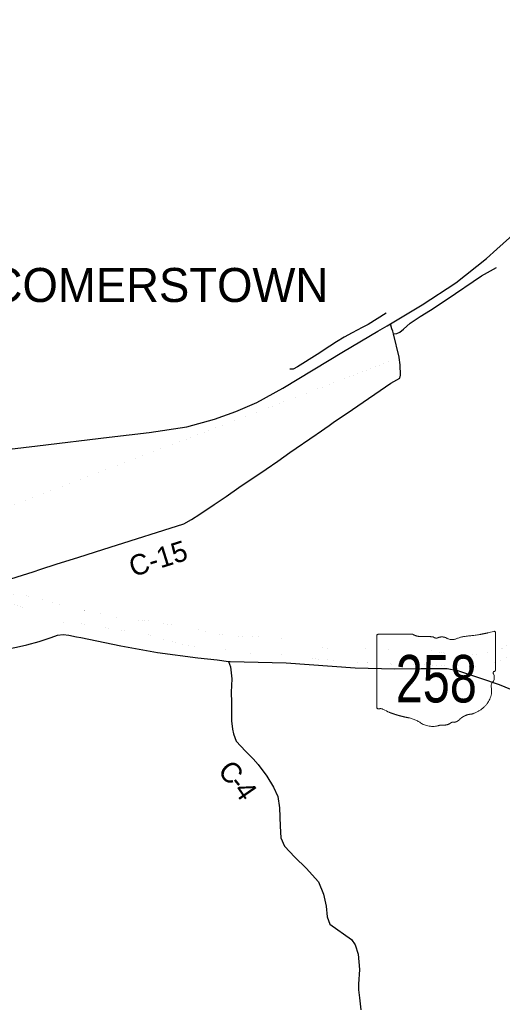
# Model space of a CAD drawing. Header units: feet. Extents: x 2045852 to 2423567, y 671180 to 1091522.
# Tile 10 of 101: x 2223542 to 2230637, y 824036 to 838496. Entities that reach past the tile are written whole.
import ezdxf
from ezdxf.enums import TextEntityAlignment as Align

# ---------------------------------------------------------------- set-up
doc = ezdxf.new("R2010")
doc.units = ezdxf.units.FT
doc.header["$MEASUREMENT"] = 0
doc.linetypes.add('rr2', pattern=[0])
doc.linetypes.add('stream', pattern=[1.4, 0.7, -0.1, 0.1, -0.1, 0.1, -0.1, 0.1, -0.1])
for name, color, linetype in [('GM_X_City_Street', 7, 'Continuous'), ('GM_X_Corporation_Text', 7, 'Continuous'), ('GM_X_County_Road', 3, 'Continuous'), ('GM_X_County_Road_Text', 3, 'Continuous'), ('GM_X_Major_River', 5, 'stream'), ('GM_X_Rail_Line', 7, 'rr2'), ('GM_X_State_Location', 7, 'Continuous'), ('GM_X_State_Route', 1, 'Continuous'), ('GM_X_State_Shield', 7, 'Continuous'), ('GM_X_US_Route', 1, 'Continuous')]:
    doc.layers.add(name, color=color, linetype=linetype)
doc.styles.add('Style-font30', font='font30.shx')

# ---------------------------------------------------------------- blocks, each defined once
blk = doc.blocks.new('M1-H5_3')
at = {"layer": 'GM_X_State_Shield', "color": 7, "linetype": 'Continuous', "lineweight": 13}
blk.add_rational_spline([(889, 90), (889, 366), (889, 642), (889, 642), (889, 643), (893, 663), (868, 660), (668, 605), (457, 588), (381, 580), (315, 549), (240, 521), (173, 560), (112, 595), (47, 566), (7, 549), (-22, 577), (-110, 589), (-199, 583), (-269, 581), (-324, 616), (-324, 616), (-324, 616), (-579, 616), (-834, 616), (-834, 616), (-834, 616), (-854, 614), (-851, 598), (-851, 598), (-851, 598), (-851, 70), (-851, -459), (-851, -459), (-851, -459), (-853, -474), (-835, -477), (-817, -477), (-799, -475), (-764, -473), (-747, -497), (-576, -575), (-384, -610), (-281, -631), (-203, -689), (-95, -759), (39, -728), (85, -714), (134, -717), (195, -718), (237, -683), (257, -669), (280, -677), (334, -668), (367, -632), (435, -561), (548, -554), (886, -443), (829, -154), (821, -106), (863, -70), (888, -16), (859, 37), (840, 63), (876, 72), (892, 76), (889, 90), (889, 90), (889, 90), (889, 90), (889, 90)], [1, 1, 1, 1, 1, 0.602679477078, 1, 0.993510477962, 1, 0.97918266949, 1, 0.861753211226, 1, 0.844914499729, 1, 0.780919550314, 1, 0.992003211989, 1, 0.94119849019, 1, 1, 1, 1, 1, 1, 1, 0.707106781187, 1, 1, 1, 1, 1, 1, 1, 0.729277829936, 1, 0.993307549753, 1, 0.85024490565, 1, 0.989290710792, 1, 0.968903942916, 1, 0.884615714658, 1, 0.975313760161, 1, 0.917850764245, 1, 0.834383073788, 1, 0.938481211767, 1, 0.912928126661, 1, 0.784359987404, 1, 0.905853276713, 1, 0.928432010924, 1, 0.626651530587, 1, 0.776429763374, 1, 1, 1, 1, 1], degree=2, knots=[0, 0, 0, 0.028571, 0.028571, 0.057143, 0.057143, 0.085714, 0.085714, 0.114286, 0.114286, 0.142857, 0.142857, 0.171429, 0.171429, 0.2, 0.2, 0.228571, 0.228571, 0.257143, 0.257143, 0.285714, 0.285714, 0.314286, 0.314286, 0.342857, 0.342857, 0.371429, 0.371429, 0.4, 0.4, 0.428571, 0.428571, 0.457143, 0.457143, 0.485714, 0.485714, 0.514286, 0.514286, 0.542857, 0.542857, 0.571429, 0.571429, 0.6, 0.6, 0.628571, 0.628571, 0.657143, 0.657143, 0.685714, 0.685714, 0.714286, 0.714286, 0.742857, 0.742857, 0.771429, 0.771429, 0.8, 0.8, 0.828571, 0.828571, 0.857143, 0.857143, 0.885714, 0.885714, 0.914286, 0.914286, 0.942857, 0.942857, 0.971429, 0.971429, 1, 1, 1], dxfattribs=at)
at = {"layer": 'GM_X_State_Shield', "color": 7, "linetype": 'Continuous', "lineweight": 13, "style": 'Style-font30', "width": 0.767998}
blk.add_attdef('M1-H5_3_14436', text='', height=696, dxfattribs=at).set_placement((21, -384), align=Align.CENTER)

msp = doc.modelspace()

# ---------------------------------------------------------------- linework, layer by layer
at = {"layer": 'GM_X_City_Street', "flags": 128}
for points in [[(2229038, 833884), (2229088, 833886), (2229132, 833906), (2229182, 833952), (2229284, 834038), (2229430, 834137), (2229579, 834230), (2229826, 834394), (2230331, 834736), (2230552, 834859)], [(2228928, 834186), (2228665, 834022), (2228575, 833976), (2228427, 833898), (2228313, 833834), (2228198, 833765), (2228100, 833701), (2227915, 833580), (2227624, 833397), (2227563, 833366), (2227522, 833362), (2227515, 833366)], [(2229120, 833533), (2229119, 833539), (2229038, 833884), (2229025, 833920)]]:
    msp.add_lwpolyline(points, dxfattribs=at)
at = {"layer": 'GM_X_County_Road', "flags": 128}
for points in [[(2229025, 833920), (2229013, 833954), (2228991, 834029)], [(2228432, 832773), (2228999, 833158), (2229129, 833233), (2229142, 833275), (2229135, 833426), (2229120, 833533)], [(2227900, 832406), (2227913, 832415), (2228091, 832539), (2228149, 832581), (2228432, 832773)], [(2222752, 830075), (2223257, 830236), (2223739, 830390), (2223855, 830426), (2224077, 830498), (2224411, 830603), (2224766, 830716), (2224872, 830750), (2225957, 831093), (2226070, 831158), (2226192, 831235), (2226402, 831376), (2226575, 831495), (2226766, 831626), (2227166, 831897), (2227336, 832012), (2227515, 832139), (2227900, 832406)], [(2226612, 829072), (2226641, 828991), (2226661, 828816), (2226650, 828620), (2226658, 828471), (2226657, 828197), (2226669, 828076), (2226686, 828010), (2226723, 827901), (2226864, 827752), (2226972, 827639), (2227049, 827560), (2227174, 827385), (2227273, 827226), (2227339, 827090), (2227363, 826924), (2227372, 826654), (2227383, 826479), (2227435, 826358), (2227585, 826199), (2227752, 826037), (2227934, 825833), (2228010, 825653), (2228047, 825479), (2228063, 825321), (2228102, 825213), (2228419, 824987), (2228472, 824911), (2228520, 824775), (2228535, 824547), (2228523, 824330), (2228522, 824248), (2228536, 824132), (2228558, 823956)]]:
    msp.add_lwpolyline(points, dxfattribs=at)
at = {"layer": 'GM_X_Major_River', "ltscale": 0.333, "const_width": 0.18, "flags": 128}
for points in [[(2224803, 829763), (2224737, 829780), (2224666, 829803), (2224596, 829816), (2224520, 829825), (2224456, 829824), (2224401, 829828), (2224335, 829837), (2224265, 829856), (2224196, 829877), (2224128, 829901), (2224060, 829926), (2223999, 829943), (2223947, 829954), (2223879, 829976), (2223822, 829989), (2223758, 830012), (2223706, 830026), (2223643, 830035), (2223575, 830044), (2223507, 830051), (2223457, 830054), (2223397, 830062), (2223328, 830065), (2223264, 830070), (2223198, 830071), (2223130, 830074), (2223070, 830062), (2222978, 830040), (2222908, 830034), (2222836, 830025), (2222768, 830006), (2222694, 829979), (2222627, 829942), (2222557, 829915), (2222499, 829896), (2222429, 829867), (2222364, 829846), (2222292, 829829), (2222232, 829809), (2222162, 829760), (2222095, 829717), (2222031, 829694), (2221971, 829663), (2221905, 829636), (2221836, 829609), (2221762, 829582), (2221692, 829555), (2221626, 829527), (2221564, 829510), (2221505, 829493), (2221437, 829472), (2221369, 829445), (2221305, 829404), (2221236, 829357), (2221176, 829313), (2221121, 829256), (2221059, 829209), (2220994, 829168), (2220926, 829107), (2220865, 829042), (2220800, 828983), (2220736, 828922), (2220685, 828862), (2220632, 828799), (2220579, 828734), (2220519, 828671), (2220492, 828619), (2220445, 828548), (2220397, 828485), (2220362, 828435), (2220307, 828372), (2220273, 828313), (2220222, 828241), (2220179, 828172), (2220150, 828105), (2220103, 828033), (2220070, 827958), (2220046, 827884), (2220031, 827833), (2220020, 827777), (2220009, 827713), (2219992, 827636), (2219972, 827574), (2219953, 827508), (2219922, 827433), (2219889, 827369), (2219873, 827318), (2219864, 827262), (2219851, 827186), (2219848, 827124), (2219845, 827052), (2219840, 826983), (2219837, 826903), (2219840, 826833), (2219846, 826769), (2219849, 826713), (2219852, 826647), (2219854, 826523), (2219846, 826456), (2219853, 826434)], [(2220109, 827520), (2220105, 827528), (2220126, 827596), (2220150, 827646), (2220179, 827713), (2220206, 827777), (2220225, 827846), (2220257, 827896), (2220308, 827959), (2220345, 828014), (2220391, 828078), (2220434, 828129), (2220489, 828202), (2220540, 828273), (2220588, 828341), (2220655, 828406), (2220712, 828467), (2220755, 828542), (2220801, 828610), (2220852, 828677), (2220895, 828746), (2220946, 828813), (2221004, 828857), (2221073, 828912), (2221137, 828971), (2221188, 829004), (2221248, 829047), (2221319, 829094), (2221387, 829149), (2221450, 829182), (2221518, 829215), (2221586, 829248), (2221651, 829282), (2221731, 829332), (2221799, 829362), (2221859, 829385), (2221928, 829420), (2221982, 829443), (2222038, 829484), (2222105, 829509), (2222175, 829527), (2222251, 829560), (2222315, 829579), (2222381, 829612), (2222434, 829643), (2222502, 829686), (2222570, 829715), (2222655, 829764), (2222715, 829795), (2222769, 829801), (2222837, 829830), (2222906, 829859), (2222958, 829874), (2223030, 829891), (2223090, 829908), (2223154, 829928), (2223222, 829941), (2223288, 829932), (2223338, 829929), (2223410, 829922), (2223475, 829904), (2223543, 829883), (2223606, 829858), (2223676, 829839), (2223744, 829812), (2223817, 829776), (2223886, 829739), (2223938, 829706), (2224003, 829683), (2224071, 829665), (2224121, 829654), (2224189, 829643), (2224255, 829642), (2224320, 829640), (2224386, 829639), (2224456, 829628), (2224520, 829615), (2224575, 829606), (2224653, 829580), (2224721, 829569), (2224781, 829568), (2224836, 829561), (2224902, 829558)], [(2231493, 829868), (2231431, 829831), (2231363, 829792), (2231300, 829757), (2231228, 829710), (2231159, 829671), (2231107, 829641), (2231041, 829600), (2230978, 829547), (2230910, 829494), (2230845, 829449), (2230772, 829384), (2230708, 829319), (2230645, 829267), (2230583, 829242), (2230531, 829221), (2230463, 829210), (2230393, 829193), (2230324, 829181), (2230256, 829174), (2230186, 829167), (2230051, 829165), (2229981, 829162), (2229909, 829168), (2229839, 829181), (2229772, 829198), (2229706, 829209), (2229642, 829221), (2229576, 829230), (2229526, 829235), (2229471, 829239), (2229399, 829248), (2229327, 829265), (2229277, 829264), (2229221, 829266), (2229155, 829263), (2229105, 829262), (2229031, 829247), (2228977, 829243), (2228911, 829240), (2228844, 829241), (2228772, 829246), (2228710, 829254), (2228660, 829259), (2228604, 829264), (2228554, 829266), (2228504, 829261), (2228446, 829258), (2228373, 829259), (2228303, 829249), (2228247, 829246), (2228197, 829243), (2228133, 829257), (2228029, 829271), (2227960, 829283), (2227898, 829304), (2227836, 829327), (2227767, 829344), (2227695, 829365), (2227627, 829385), (2227560, 829396), (2227510, 829395), (2227460, 829403), (2227396, 829412), (2227344, 829419), (2227275, 829422), (2227209, 829428), (2227143, 829431), (2227081, 829432), (2227031, 829434), (2226963, 829433), (2226891, 829430), (2226825, 829433), (2226771, 829432), (2226706, 829436), (2226638, 829445), (2226588, 829454), (2226518, 829463), (2226451, 829477), (2226381, 829488), (2226319, 829495), (2226253, 829510), (2226186, 829531), (2226136, 829547), (2226076, 829566), (2226011, 829577), (2225939, 829590), (2225873, 829606), (2225821, 829605), (2225752, 829612), (2225700, 829622), (2225636, 829631), (2225568, 829650), (2225493, 829661), (2225425, 829670), (2225359, 829667), (2225295, 829677), (2225225, 829686), (2225156, 829691), (2225090, 829692), (2225068, 829680)], [(2225068, 829680), (2225006, 829703), (2224938, 829718), (2224875, 829740), (2224803, 829763)], [(2224902, 829558), (2224942, 829546), (2225014, 829533), (2225078, 829526), (2225143, 829520), (2225207, 829521), (2225271, 829512), (2225339, 829509), (2225401, 829488), (2225468, 829448), (2225520, 829443), (2225589, 829422), (2225661, 829397), (2225723, 829375), (2225790, 829358), (2225858, 829337), (2225933, 829316), (2226001, 829303), (2226067, 829295), (2226117, 829290), (2226167, 829283), (2226222, 829277), (2226290, 829270), (2226344, 829269), (2226408, 829268), (2226474, 829264), (2226538, 829255), (2226607, 829246), (2226667, 829233), (2226717, 829225), (2226789, 829214), (2226842, 829201), (2226906, 829190), (2226958, 829186), (2227020, 829179), (2227070, 829174), (2227136, 829174), (2227202, 829185), (2227252, 829188), (2227317, 829181), (2227391, 829173), (2227465, 829158), (2227529, 829153), (2227600, 829144), (2227650, 829141), (2227716, 829129), (2227786, 829122), (2227856, 829113), (2227923, 829106), (2227977, 829098), (2228049, 829097), (2228115, 829092), (2228185, 829089), (2228251, 829088), (2228320, 829072), (2228388, 829063), (2228458, 829054), (2228532, 829057), (2228588, 829060), (2228658, 829061), (2228727, 829055), (2228777, 829052), (2228835, 829047), (2228897, 829047), (2228959, 829044), (2229033, 829025), (2229104, 829012), (2229158, 829010), (2229222, 829019), (2229284, 829028), (2229350, 829033), (2229420, 829032), (2229484, 829032), (2229554, 829023), (2229625, 829016), (2229693, 829009), (2229767, 829014), (2229819, 829020), (2229887, 829025), (2229955, 829020), (2230023, 829007), (2230085, 829001), (2230152, 828992), (2230214, 828991), (2230264, 828994), (2230334, 828994), (2230386, 829011), (2230456, 829030), (2230510, 829049), (2230565, 829067), (2230635, 829100), (2230701, 829131), (2230752, 829164), (2230806, 829202), (2230858, 829245), (2230929, 829306), (2230999, 829335), (2231072, 829402), (2231143, 829447), (2231213, 829492), (2231281, 829539)]]:
    msp.add_lwpolyline(points, dxfattribs=at)
at = {"layer": 'GM_X_Rail_Line', "ltscale": 0.125, "const_width": 0.18, "flags": 128}
msp.add_lwpolyline([(2217950, 829261), (2220429, 830219), (2223258, 831294), (2226721, 832615), (2228283, 833212), (2230773, 834169), (2231289, 834375), (2231632, 834520), (2231911, 834638), (2232118, 834755), (2232486, 834989), (2232865, 835240), (2233219, 835521), (2233481, 835741), (2233687, 835948), (2233888, 836163), (2234178, 836494), (2234371, 836730), (2236370, 839681), (2239297, 844043), (2241860, 847880), (2243422, 850190), (2244042, 851143), (2244624, 851951), (2245083, 852529), (2245381, 852893), (2245946, 853539), (2246324, 853932), (2246965, 854568), (2247872, 855375), (2248849, 856160), (2249634, 856748), (2250062, 857050), (2250291, 857196), (2250665, 857349), (2253230, 858010), (2255204, 858531), (2256220, 858797), (2256813, 858963), (2257260, 859107), (2257753, 859295), (2258222, 859486), (2259046, 859878), (2259815, 860274), (2262396, 861623), (2265232, 863100), (2268897, 865009), (2269251, 865203), (2269519, 865347), (2272899, 867636), (2273912, 868249), (2275248, 869153), (2275542, 869370), (2275765, 869561), (2275979, 869809), (2276186, 870107), (2277007, 871584), (2277189, 871927), (2277363, 872203), (2277530, 872405), (2277699, 872576), (2277900, 872702), (2278108, 872830), (2278294, 872913), (2278522, 872988), (2278782, 873019), (2279137, 873011), (2279460, 872974), (2279702, 872902), (2279907, 872846), (2280149, 872820), (2280451, 872858), (2281056, 872976), (2282029, 873161), (2284291, 873472), (2285443, 873685), (2285804, 873711), (2286259, 873663)], dxfattribs=at)
at = {"layer": 'GM_X_State_Route', "flags": 128}
for points in [[(2222180, 829996), (2222252, 829898), (2222477, 829594), (2222604, 829461), (2222739, 829355), (2222916, 829265), (2223073, 829230), (2223184, 829226), (2223287, 829235), (2223498, 829282), (2223649, 829315), (2223831, 829366), (2224004, 829424), (2224098, 829459), (2224180, 829469), (2224267, 829458), (2224379, 829435)], [(2224379, 829435), (2224442, 829422), (2225030, 829303), (2225567, 829205), (2226161, 829127), (2226443, 829094), (2226612, 829072), (2226636, 829069), (2227461, 829052), (2228473, 828976), (2229053, 828964), (2229445, 828967), (2229660, 828970), (2229824, 828969), (2229977, 828937), (2230315, 828826), (2230588, 828733), (2230757, 828664)]]:
    msp.add_lwpolyline(points, dxfattribs=at)
at = {"layer": 'GM_X_US_Route', "flags": 128}
for points in [[(2228991, 834029), (2229456, 834308), (2229953, 834630), (2230406, 834987), (2230558, 835124), (2231070, 835585), (2231151, 835655), (2231251, 835739), (2231535, 835934)], [(2224859, 832363), (2225444, 832432), (2226000, 832519), (2226407, 832630), (2226721, 832743), (2227029, 832874), (2227409, 833086), (2228302, 833625), (2228808, 833921)], [(2228808, 833921), (2228945, 834002)], [(2228945, 834002), (2228991, 834029), (2228991, 834029)], [(2223803, 832237), (2224859, 832363)], [(2222114, 832035), (2223803, 832237)]]:
    msp.add_lwpolyline(points, dxfattribs=at)

# ---------------------------------------------------------------- block references
at = {"layer": 'GM_X_State_Shield', "color": 7, "linetype": 'Continuous', "lineweight": 13}
ref = msp.add_blockref('M1-H5_3', (2229645, 828854), dxfattribs=at)
ref.add_attrib('M1-H5_3_27656', '258', dxfattribs={"linetype": 'Continuous', "height": 696.1, "style": 'Style-font30', "width": 0.767998}).set_placement((2229666, 828470), align=Align.CENTER)

# ---------------------------------------------------------------- texts
at = {"layer": 'GM_X_Corporation_Text', "style": 'Style-font30'}
msp.add_text('NEWCOMERSTOWN', height=500, rotation=0, dxfattribs=at).set_placement((2221541, 834350))
at = {"layer": 'GM_X_County_Road_Text', "style": 'Style-font30'}
for s, rotation, p in [('C-15', 17.4563, (2225207, 830310)), ('C', 312.5236, (2226440, 827449)), ('-', 309.8046, (2226604, 827271)), ('4', 304.6961, (2226678, 827182))]:
    msp.add_text(s, height=300, rotation=rotation, dxfattribs=at).set_placement(p)
at = {"layer": 'GM_X_State_Location', "style": 'Style-font30'}
for s in ['s', 'r']:
    msp.add_text(s, height=0.0000833, dxfattribs=at).set_placement((2229645, 828854), align=Align.MIDDLE_CENTER)
msp.add_text('258', height=0.0000833, rotation=0, dxfattribs=at).set_placement((2229292, 828780))

doc.saveas('drawing.dxf')
